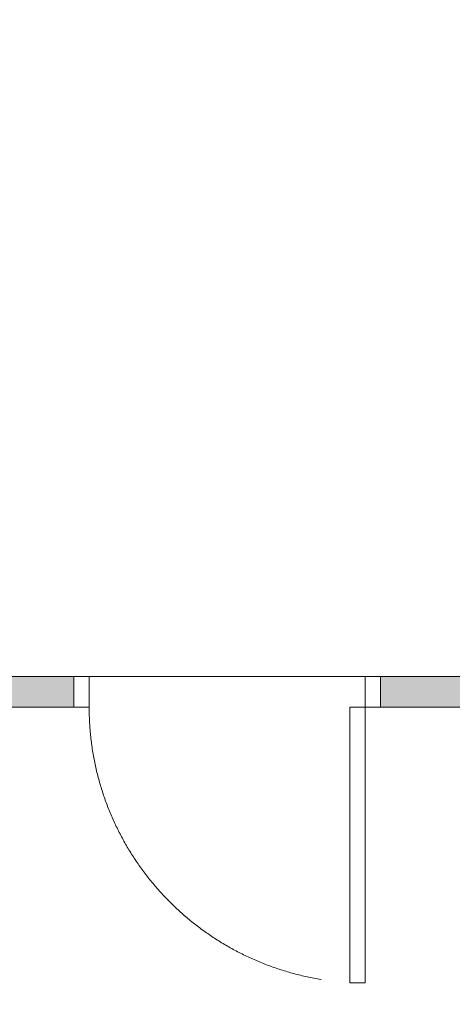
# Model space of a CAD drawing. Header units: metres. Extents: x 362935 to 596424, y 80601 to 172483.
# Tile 129 of 145: x 380934 to 382344, y 138751 to 141964. Entities that reach past the tile are written whole.
import ezdxf

# ---------------------------------------------------------------- set-up
doc = ezdxf.new("R2010")
doc.units = ezdxf.units.M
doc.linetypes.add('DASHED2', pattern=[9.525, 6.35, -3.175])
for name, color, linetype, lineweight in [('FALSE CEILING', 8, 'Continuous', 5), ('FURNITURE', 8, 'Continuous', 5), ('WALL 100', 8, 'Continuous', 5), ('WALLS', 8, 'Continuous', 5)]:
    doc.layers.add(name, color=color, linetype=linetype, lineweight=lineweight)

msp = doc.modelspace()

# ---------------------------------------------------------------- hatches: boundary and pattern name
at = {"layer": 'WALL 100', "true_color": 0x636466}
h = msp.add_hatch(color=251, dxfattribs=at)
h.dxf.hatch_style = 1
h.paths.add_polyline_path([(383542.5, 134921.2), (383542.5, 133721.9), (383442.5, 133721.9), (383442.5, 134921.2)])
h.paths.add_polyline_path([(383390.6, 133721.9), (382791.7, 133721.9), (382791.7, 133621.9), (383390.6, 133621.9)])
h.paths.add_polyline_path([(379020.6, 142812.4), (379171.9, 142837.8), (379170.6, 132692), (379020.6, 132692)])
h.paths.add_polyline_path([(382110.4, 139721.2), (382110.4, 139821.3), (382598.6, 139821.3), (382598.6, 139721.3)])
h.paths.add_polyline_path([(382698.6, 139971.3), (382698.6, 135784.5), (382598.6, 135784.5), (382598.6, 139971.3)])
h.paths.add_polyline_path([(379171.5, 139721.2), (379171.5, 139821.3), (381110.4, 139821.3), (381110.4, 139721.3)])
h.paths.add_polyline_path([(383470.6, 140862), (383470.6, 141625.2), (382698.6, 141455.1), (382698.6, 140821.3), (382598.6, 140821.3), (382598.6, 141535.1), (383620.6, 141764.8), (383620.6, 140862)])
h.paths.add_polyline_path([(388697.1, 145059.5), (388543.1, 145016.5), (387570.8, 132691.6), (387721.3, 132691.6)])

# ---------------------------------------------------------------- linework, layer by layer
at = {"layer": 'FALSE CEILING', "color": 18, "true_color": 0x000000}
msp.add_lwpolyline([(382598.6, 141535.1), (382598.6, 139821.3), (379171.5, 139821.3), (379171.9, 142837.8), (379319.3, 142861.8, 0.020729), (383300.3, 143574), (383470.6, 143611.9), (383470.6, 143571.5), (383620.6, 143571.5), (383620.6, 143646.5), (383739.1, 143673.5, 0.021462), (387773.6, 144792.8), (388428.2, 144982.7), (388085.1, 140635.5), (383764.1, 139665.4), (383764.1, 138928.8), (382698.6, 138928.8), (382698.6, 141455.1), (383470.6, 141625.2), (383470.6, 140712), (383620.6, 140712), (383620.6, 141764.8)], format="xyb", close=True, dxfattribs=at)
at = {"layer": 'FURNITURE', "lineweight": 0}
msp.add_line((381110.4, 139821.3), (382110.4, 139821.3), dxfattribs=at)
at = {"layer": 'FURNITURE'}
for points in [[(381110.4, 139721.2), (381160.4, 139721.2), (381160.4, 139821.3), (381110.4, 139821.3)], [(382110.4, 139721.2), (382060.4, 139721.2), (382060.4, 139821.3), (382110.4, 139821.3)], [(382060.4, 138821.3), (382010.4, 138821.2), (382010.4, 139721.2), (382060.4, 139721.2)]]:
    msp.add_lwpolyline(points, close=True, dxfattribs=at)
at = {"layer": 'FURNITURE', "linetype": 'DASHED2', "ltscale": 200}
msp.add_arc((382060.4, 139721.2), 900, 180, 269.8342, dxfattribs=at)
at = {"layer": 'WALLS'}
for points in [[(379171.5, 139721.2), (379171.5, 139821.3), (381110.4, 139821.3), (381110.4, 139721.3)], [(382110.4, 139721.2), (382110.4, 139821.3), (382598.6, 139821.3), (382598.6, 139721.3)]]:
    msp.add_lwpolyline(points, close=True, dxfattribs=at)

doc.saveas('drawing.dxf')
